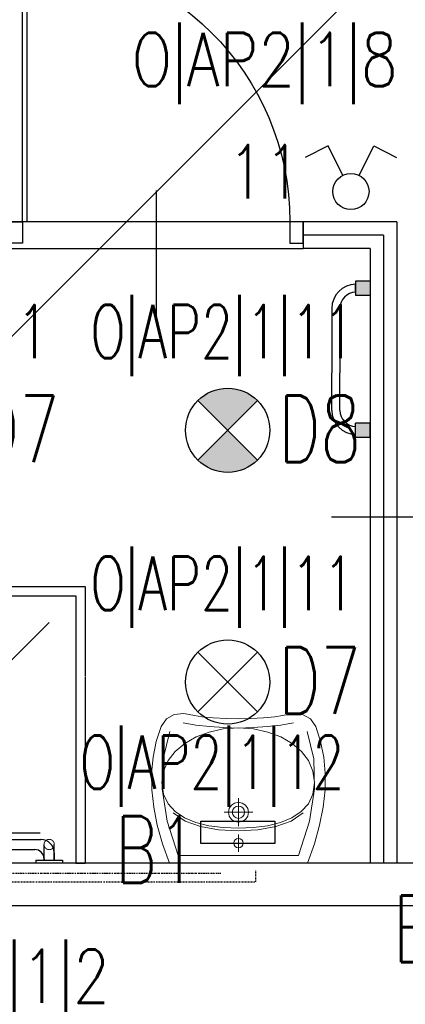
# Model space of a CAD drawing. Header units: inches. Extents: x -281236 to -70395, y 38777 to 102341.
# Tile 109 of 244: x -138861 to -138717, y 49375 to 49743. Entities that reach past the tile are written whole.
import ezdxf
from ezdxf.enums import TextEntityAlignment as Align

# ---------------------------------------------------------------- set-up
doc = ezdxf.new("R2010")
doc.units = ezdxf.units.IN
doc.header["$MEASUREMENT"] = 0
for name, pattern in [('DASHDOT', [1, 0.5, -0.25, 0, -0.25]), ('DASHED', [0.75, 0.5, -0.25]), ('DASHED2', [0.375, 0.25, -0.125]), ('DIVIDE', [31.75, 12.7, -6.35, 0, -6.35, 0, -6.35])]:
    doc.linetypes.add(name, pattern=pattern)
doc.layers.get('0').update_dxf_attribs({"color": 101})
for name, color, linetype in [('Drz---drzwi', 5, 'Continuous'), ('E-90', 6, 'Continuous'), ('E35', 6, 'Continuous'), ('Mw-cr-rury', 160, 'DIVIDE'), ('Mw-wc-rury', 160, 'DASHDOT'), ('Sc-cegla pelna', 32, 'Continuous'), ('Sc-gk', 120, 'Continuous'), ('Sc-gk-hatch', 8, 'Continuous'), ('Sc-nad', 5, 'DASHED2'), ('Wyp-grzejniki', 56, 'Continuous'), ('Wyp-sanitar', 131, 'Continuous')]:
    doc.layers.add(name, color=color, linetype=linetype)
doc.styles.add('ROMANS', font='romans', dxfattribs={"width": 0.85})
doc.linetypes.add('BATTING', pattern='A,0.0001,-0.1,[134,ltypeshp.shx,S=0.1,R=0,X=-0.1,Y=0],-0.2,[134,ltypeshp.shx,S=0.1,R=180,X=0.1,Y=0],-0.1', length=0.4001)

# ---------------------------------------------------------------- blocks, each defined once
blk = doc.blocks.new('_0630_BRODZIK_NIEPELNOSPRAWNI')
for p, q in [((27.5145487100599, -5), (27.5145487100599, 0)), ((32.5145487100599, -5), (32.5145487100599, 0)), ((67.5145487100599, -5.000000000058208), (67.5145487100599, -5.820766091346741e-11)), ((72.5145487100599, -5.000000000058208), (72.5145487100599, -5.820766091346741e-11)), ((25.0145487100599, -10), (25.0145487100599, -5)), ((25.0145487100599, -5), (75.0145487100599, -5)), ((75.0145487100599, -10), (75.0145487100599, -5)), ((25.0145487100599, -10), (75.0145487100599, -10)), ((27.5145487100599, -15), (27.5145487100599, -10)), ((32.5145487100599, -15), (32.5145487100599, -10)), ((67.5145487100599, -15.00000000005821), (67.5145487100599, -10.00000000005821)), ((72.5145487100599, -15.00000000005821), (72.5145487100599, -10.00000000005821)), ((11.24549740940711, -86.65147187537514), (11.24549740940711, -14.30211374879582)), ((25.0145487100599, -25.01347514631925), (13.26359198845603, -13.26302274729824)), ((27.5145487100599, -11.55817966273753), (14.61417230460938, -11.55817966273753)), ((67.5145487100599, -11.55817966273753), (32.5145487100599, -11.55817966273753)), ((90.02909742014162, -11.55817966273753), (72.5145487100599, -11.55817966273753)), ((25.0145487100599, -20), (25.0145487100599, -15)), ((25.0145487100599, -15), (75.0145487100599, -15)), ((75.0145487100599, -20), (75.0145487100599, -15)), ((25.0145487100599, -20), (75.0145487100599, -20)), ((27.5145487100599, -25), (27.5145487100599, -20)), ((32.5145487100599, -25), (32.5145487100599, -20)), ((67.5145487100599, -25.00000000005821), (67.5145487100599, -20.00000000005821)), ((72.5145487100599, -25.00000000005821), (72.5145487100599, -20.00000000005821)), ((1.049999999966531, -25), (0.04999999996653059, -25)), ((1.049999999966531, -25), (1.049999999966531, -35)), ((25.0145487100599, -30), (25.0145487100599, -25)), ((25.0145487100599, -25), (75.0145487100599, -25)), ((75.0145487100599, -30), (75.0145487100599, -25)), ((3.849999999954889, -28.10000000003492), (1.049999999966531, -28.10000000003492)), ((1.549999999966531, -31.90000000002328), (1.049999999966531, -31.90000000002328)), ((8.849999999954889, -33.10000000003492), (8.849999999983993, -86.90000000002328)), ((25.0145487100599, -30), (75.0145487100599, -30)), ((27.5145487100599, -35), (27.5145487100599, -30)), ((32.50521209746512, -35), (32.50521209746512, -30)), ((32.5145487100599, -32.51315326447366), (32.50521209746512, -32.50381705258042)), ((32.5145487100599, -35), (32.5145487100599, -30)), ((35.00150217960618, -35), (32.5145487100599, -32.51315326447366)), ((67.5145487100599, -35.00000000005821), (67.5145487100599, -30.00000000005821)), ((72.5145487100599, -35.00000000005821), (72.5145487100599, -30.00000000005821)), ((1.049999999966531, -35), (0.04999999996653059, -35)), ((5.049999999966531, -35.40000000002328), (5.049999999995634, -84.60000000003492)), ((25.0145487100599, -40), (25.0145487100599, -35)), ((25.0145487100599, -35), (75.0145487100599, -35)), ((75.0145487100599, -40), (75.0145487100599, -35)), ((25.0145487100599, -40), (75.0145487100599, -40)), ((90.02909742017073, -90.02523358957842), (40.00171677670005, -40)), ((1.049999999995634, -85.00000000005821), (0.04999999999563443, -85.00000000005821)), ((1.049999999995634, -85.00000000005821), (1.049999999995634, -95.00000000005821)), ((1.049999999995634, -88.10000000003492), (6.949999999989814, -88.07500000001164)), ((1.549999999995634, -88.10000000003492), (1.049999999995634, -88.10000000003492)), ((1.049999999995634, -91.90000000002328), (6.949999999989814, -91.92500000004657)), ((3.849999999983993, -91.90000000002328), (1.049999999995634, -91.90000000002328))]:
    blk.add_line(p, q)
blk.add_lwpolyline([(0, 0), (100.0000000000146, 0), (100.0000000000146, -100), (0, -100)], close=True)
at = {"linetype": 'DASHED', "ltscale": 0.5}
blk.add_lwpolyline([(103.5000000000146, 0), (103.5000000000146, -103.5), (0, -103.5)], dxfattribs=at)
for points in [[(100.0000000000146, 0), (103.5000000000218, 0)], [(1.049999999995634, -95.00000000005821), (0.0458230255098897, -95.00048435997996)], [(0, -100), (0, -103.5)]]:
    blk.add_lwpolyline(points)
at = {"const_width": 0.35}
blk.add_lwpolyline([(6.949999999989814, -88.07500000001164, 1), (6.949999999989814, -91.92500000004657, 1)], format="xyb", close=True, dxfattribs=at)
for radius in [1.900505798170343, 0.900505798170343]:
    blk.add_circle((9.999999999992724, -10.0000000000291), radius)
for centre, radius, start, end in [((3.849999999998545, -33.10000000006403), 5, 0, 90), ((1.550000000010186, -35.40000000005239), 3.5, 0, 90), ((1.549999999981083, -84.60000000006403), 3.5, 270, 0), ((3.849999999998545, -86.90000000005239), 5, 270, 0)]:
    blk.add_arc(centre, radius, start, end)
blk = doc.blocks.new('_0630_UMYWALKA_NIEPEŁNOSPRAWNY')
at = {"lineweight": 0}
for points in [[(0, -54.0117386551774), (4.599899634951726, -54.03674748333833), (9.416254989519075, -54.29201000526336), (13.64059101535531, -54.72405907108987), (16.46227673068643, -55.27985871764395), (20.39814885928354, -56.01028897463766), (23.99252112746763, -55.5847077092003), (26.92674656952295, -53.96646405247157), (28.8839029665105, -51.11890713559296), (30.72118946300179, -45.50830589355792), (31.91600778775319, -39.68512961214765), (32.47223862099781, -33.64420405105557), (32.39333145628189, -27.38078615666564), (31.68402934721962, -20.88927050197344), (30.34691941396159, -14.16534522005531), (28.38674471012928, -7.203836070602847), (25.80695472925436, 0), (0, 0), (-25.80729967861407, 0), (-28.38717589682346, -7.203836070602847), (-30.34747995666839, -14.16534522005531), (-31.68441741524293, -20.88927050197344), (-32.39406447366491, -27.38078615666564), (-32.47279916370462, -33.64420405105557), (-31.91665456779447, -39.68512961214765), (-30.72183624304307, -45.50830589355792), (-28.88454974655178, -51.11890713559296), (-26.92726399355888, -53.96646405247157), (-23.99286607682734, -55.5847077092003), (-20.39892499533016, -56.01028897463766), (-16.46270791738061, -55.27985871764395), (-13.6410222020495, -54.72405907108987), (-9.417117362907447, -54.29201000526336), (-4.600330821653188, -54.03674748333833), (0, -54.0117386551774)], [(0, -5.72486571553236), (0.6799814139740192, -5.862845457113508), (1.236643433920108, -6.238409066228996), (1.612207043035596, -6.795071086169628), (1.750617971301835, -7.475483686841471), (1.612207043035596, -8.155896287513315), (1.236643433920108, -8.712558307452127), (0.6799814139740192, -9.088121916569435), (0, -9.226532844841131), (-0.6804126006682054, -9.088121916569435), (-1.237074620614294, -8.712558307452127), (-1.613069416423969, -8.155896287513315), (-1.751049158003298, -7.475483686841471), (-1.613069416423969, -6.795071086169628), (-1.237074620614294, -6.238409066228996), (-0.6804126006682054, -5.862845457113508), (0, -5.72486571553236)], [(0, -15.26228416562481), (1.45741102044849, -15.55764704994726), (2.65007341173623, -16.3631037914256), (3.455530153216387, -17.55576618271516), (3.75132422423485, -19.01360838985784), (3.455530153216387, -20.47145059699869), (2.65007341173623, -21.66411298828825), (1.45741102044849, -22.46913854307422), (0, -22.76493261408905), (-1.458273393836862, -22.46913854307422), (-2.650935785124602, -21.66411298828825), (-3.455961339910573, -20.47145059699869), (-3.751755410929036, -19.01360838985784), (-3.455961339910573, -17.55576618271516), (-2.650935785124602, -16.3631037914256), (-1.458273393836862, -15.55764704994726), (0, -15.26228416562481)], [(0, -16.7127961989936), (0.8938500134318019, -16.89389460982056), (1.62557383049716, -17.38803455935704), (2.119282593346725, -18.11932718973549), (2.300812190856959, -19.01360838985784), (2.119282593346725, -19.90788958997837), (1.62557383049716, -20.63918222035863), (0.8938500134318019, -21.13289098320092), (0, -21.31442058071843), (-0.8942812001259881, -21.13289098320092), (-1.626005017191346, -20.63918222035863), (-2.119713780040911, -19.90788958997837), (-2.301243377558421, -19.01360838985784), (-2.119713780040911, -18.11932718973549), (-1.626005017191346, -17.38803455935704), (-0.8942812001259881, -16.89389460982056), (0, -16.7127961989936)]]:
    blk.add_lwpolyline(points, close=True, dxfattribs=at)
for points in [[(25.67371804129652, -49.28205182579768), (28.13622524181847, -38.98402005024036), (28.45228508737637, -27.73996467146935), (26.58697145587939, -15.64647150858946), (22.50665178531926, -2.800988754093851), (0, -2.800988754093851), (-22.50729856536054, -2.800988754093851), (-26.5875751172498, -15.64647150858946), (-28.45275939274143, -27.73996467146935), (-28.13691514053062, -38.98402005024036), (-25.67414922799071, -49.28205182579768)], [(0, -10.72835609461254), (0, -4.223042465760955)], [(-3.252872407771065, -7.475483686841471), (3.252441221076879, -7.475483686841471)], [(-28.44758515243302, -30.13650030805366), (-27.85733368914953, -25.83196355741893), (-26.16923778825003, -22.21948144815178), (-23.50734986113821, -19.26197192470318), (-19.99585167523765, -16.9240776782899), (-15.75858004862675, -15.16871665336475), (-10.91980298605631, -13.9596691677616), (-5.60370225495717, -13.26114672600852), (0.06597156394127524, -13.03606727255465), (5.73521419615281, -13.26114672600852), (11.05174611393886, -13.9596691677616), (15.8905231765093, -15.16871665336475), (20.12736361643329, -16.9240776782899), (23.63894803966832, -19.26197192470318), (26.30066349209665, -22.21948144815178), (27.98875939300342, -25.83196355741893), (28.5794851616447, -30.13650030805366)], [(-24.25731287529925, -18.74152958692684), (-19.75102387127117, -15.71287425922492), (-14.00796207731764, -13.62765541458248), (-7.309045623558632, -12.42335098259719), (0.06597156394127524, -12.03571414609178), (7.440557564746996, -12.42335098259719), (14.13947401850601, -13.62765541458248), (19.88244957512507, -15.71287425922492), (24.38878169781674, -18.74152958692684)], [(-0.0004311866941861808, -24.2645999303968), (-0.0004311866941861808, -13.76261684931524)], [(5.341109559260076, -19.01360838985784), (-5.341540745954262, -19.01360838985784)], [(-28.44758515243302, -30.13650030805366), (-27.86082630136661, -34.41559704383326), (-26.18187155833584, -38.32602915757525), (-23.53291923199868, -41.80570576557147), (-20.03616763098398, -44.79253598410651), (-15.81377194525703, -47.22356655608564), (-10.98793048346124, -49.03713778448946), (-5.681315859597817, -50.17115878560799), (-0.01509153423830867, -50.56310748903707), (5.658031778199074, -50.17115878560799), (10.98361861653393, -49.03713778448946), (15.83490009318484, -47.22356655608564), (20.08683206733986, -44.79253598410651), (23.6135080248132, -41.80570576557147), (26.28815907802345, -38.32602915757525), (27.98530989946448, -34.41559704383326), (28.5794851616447, -30.13650030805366)], [(20.64392527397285, -52.50560353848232), (15.93666015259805, -51.6337440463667), (10.85555616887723, -51.0779443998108), (5.511428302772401, -50.7403252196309), (0.01509153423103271, -50.52343831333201), (-5.481245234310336, -50.7403252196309), (-10.82537310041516, -51.0779443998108), (-15.90647708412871, -51.6337440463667), (-20.61369908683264, -52.50560353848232)]]:
    blk.add_lwpolyline(points, dxfattribs=at)
at = {"lineweight": 0, "const_width": 0.2824945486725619}
for points in [[(-0.1276312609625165, -20.35201188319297), (-0.1276312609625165, -20.35201188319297)], [(-0.07459529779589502, -21.39332774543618), (-0.07459529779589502, -21.39332774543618)]]:
    blk.add_lwpolyline(points, dxfattribs=at)
blk = doc.blocks.new('_0630_DRZWI_100')
at = {"ltscale": 25}
for p, q in [((-4, -5), (-4, 0)), ((-4, 0), (-4, -5)), ((4, 0), (-4, 0)), ((4, -5), (4, 0)), ((4, -5), (4, 0)), ((-4, -105), (-4, -5)), ((-4, -5), (4, -5)), ((-15.69999999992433, -55), (32.89999999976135, -55)), ((-4, -105), (4, -105)), ((-4, -110), (-4, -105)), ((4, -105), (4, -110)), ((4, -105), (4, -110)), ((4, -110), (-4, -110))]:
    blk.add_line(p, q, dxfattribs=at)
at = {"ltscale": 7}
for p, q in [((-4, -5), (-104, -4.999999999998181)), ((-4, -6.799999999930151), (-103.9837986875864, -6.799999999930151))]:
    blk.add_line(p, q, dxfattribs=at)
blk.add_arc((-4, -5), 100, 180, 270)
blk = doc.blocks.new('g-1')
at = {"layer": 'Wyp-grzejniki', "ltscale": 10}
h = blk.add_hatch(color=256, dxfattribs=at)
h.paths.add_polyline_path([(0.04198095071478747, 0), (-5.358019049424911, 9.888899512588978e-07), (-5.358020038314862, -5.399999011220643), (0.04197996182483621, -5.400000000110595)])
edge = h.paths.add_edge_path(flags=16)
edge.add_line((-5.358019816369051, -4.20012131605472), (-5.358019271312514, -1.199876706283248))
blk.add_hatch(color=256, dxfattribs=at).paths.add_polyline_path([(-0.01600215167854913, -58.58515187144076), (-0.0160011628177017, -53.18515187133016), (-5.416001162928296, -53.18515088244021), (-5.416002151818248, -58.58515088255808)])
at = {"layer": 'Wyp-grzejniki'}
for p, q in [((-5.400000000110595, 9.888899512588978e-07), (-5.400000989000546, -5.399999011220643)), ((0, 0), (-5.400000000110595, 9.888899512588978e-07)), ((0, 0), (-9.888899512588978e-07, -5.400000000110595)), ((-5.400000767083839, -4.20012131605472), (-5.400000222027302, -1.199876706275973)), ((-5.400000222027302, -1.199876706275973), (-5.400000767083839, -4.20012131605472)), ((-9.888899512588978e-07, -5.400000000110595), (-5.400000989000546, -5.399999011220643)), ((-14.30616789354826, -10.19938590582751, -1.243458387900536e-08), (-14.30617230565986, -34.29257331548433, -1.239034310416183e-08)), ((-11.30616789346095, -10.19938645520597, -1.243458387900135e-08), (-11.30617230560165, -34.29257386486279, -1.239034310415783e-08)), ((-14.30617488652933, -48.38576072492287, -1.236446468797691e-08), (-14.30617230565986, -34.29257331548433, -1.239034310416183e-08)), ((-11.30617488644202, -48.38576127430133, -1.23644646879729e-08), (-11.30617230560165, -34.29257386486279, -1.239034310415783e-08)), ((-5.400010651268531, -58.58515088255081), (-5.400009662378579, -53.18515088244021)), ((-9.662267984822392e-06, -53.18515187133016), (-5.400009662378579, -53.18515088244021)), ((-5.400010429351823, -57.38527318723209), (-5.400009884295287, -54.38502857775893)), ((-1.065115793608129e-05, -58.58515187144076), (-9.662267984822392e-06, -53.18515187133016)), ((-1.065115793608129e-05, -58.58515187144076), (-5.400010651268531, -58.58515088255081))]:
    blk.add_line(p, q, dxfattribs=at)
for centre, radius, start, end in [((-5.306167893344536, -10.19938755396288, -1.243458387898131e-08), 9.00000000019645, 90.5973659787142, 179.9999895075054), ((-5.306167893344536, -10.19938755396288, -1.243458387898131e-08), 6.000000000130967, 90.8960744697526, 179.9999895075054), ((-5.306174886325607, -48.38576237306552, -1.236446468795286e-08), 9.00000000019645, 179.9999895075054, 269.4026135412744), ((-5.306174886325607, -48.38576237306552, -1.236446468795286e-08), 6.000000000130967, 179.9999895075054, 269.1039052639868)]:
    blk.add_arc(centre, radius, start, end, dxfattribs=at)

msp = doc.modelspace()

# ---------------------------------------------------------------- hatches: boundary and pattern name
at = {"layer": 'E35'}
h = msp.add_hatch(color=256, dxfattribs=at)
edge = h.paths.add_edge_path()
edge.add_line((-138783.3779272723, 49589.62589829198), (-138794.5148590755, 49600.76283009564))
edge.add_ellipse((-138783.3779272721, 49589.62589829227), major_axis=(11.1369318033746, -11.13693180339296), ratio=1, start_angle=90.00000000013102, end_angle=180.0000000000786, ccw=False)
edge.add_line((-138772.2409954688, 49600.76283009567), (-138783.3779272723, 49589.62589829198))
edge = h.paths.add_edge_path()
edge.add_line((-138794.5148590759, 49578.48896648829), (-138783.3779272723, 49589.62589829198))
edge.add_line((-138783.3779272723, 49589.62589829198), (-138772.2409954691, 49578.48896648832))
edge.add_ellipse((-138783.3779272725, 49589.62589829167), major_axis=(11.13693180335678, -11.13693180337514), ratio=1, start_angle=-89.99999999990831, end_angle=1.1789325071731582e-10, ccw=False)

# ---------------------------------------------------------------- linework, layer by layer
for p, q in [((-139238.827476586, 49250.10300685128), (-138107.5066337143, 50381.42384972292)), ((-138745.8406155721, 49696.0163651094), (-138754.3762826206, 49691.74232860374)), ((-138740.3147427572, 49684.98065906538), (-138745.8406155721, 49696.0163651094)), ((-138734.2703423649, 49684.98065906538), (-138728.7444695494, 49696.01636510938)), ((-138728.7444695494, 49696.01636510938), (-138720.2088025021, 49691.74232860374)), ((-138772.2409954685, 49600.76283009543), (-138794.5148590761, 49578.48896648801)), ((-138772.2409954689, 49578.48896648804), (-138794.5148590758, 49600.76283009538)), ((-138290.1741153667, 49557.13446429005), (-138744.5320960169, 49557.13446429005)), ((-138772.2409954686, 49506.56366999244), (-138794.5148590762, 49484.28980638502)), ((-138772.2409954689, 49484.28980638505), (-138794.5148590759, 49506.56366999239))]:
    msp.add_line(p, q, dxfattribs=at)
msp.add_lwpolyline([(-138793.4717015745, 49435.04107106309), (-138793.4717015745, 49443.31571296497), (-138765.7733857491, 49443.31571296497), (-138765.7733857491, 49435.04107106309)], close=True, dxfattribs=at)
for centre, radius in [((-138737.2925425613, 49678.9450310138), 6.750000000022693), ((-138783.3779272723, 49589.62589829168), 15.74999999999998), ((-138783.3779272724, 49495.4267381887), 15.74999999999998)]:
    msp.add_circle(centre, radius, dxfattribs=at)
at = {"layer": 'Mw-cr-rury', "ltscale": 0.03}
msp.add_line((-138950.0243844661, 49423.90743910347), (-138785.969747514, 49423.90743910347), dxfattribs=at)
at = {"layer": 'Mw-wc-rury'}
for p, q in [((-138772.9167670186, 49420.64584131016), (-138772.9167670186, 49425.0934191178)), ((-138954.1781298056, 49420.64584131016), (-138772.9167670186, 49420.64584131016))]:
    msp.add_line(p, q, dxfattribs=at)
at = {"layer": 'Sc-cegla pelna'}
for p, q in [((-138461.439570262, 49427.69490115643), (-138955.4636654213, 49427.69490115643)), ((-138461.3678905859, 49411.69490115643), (-138984.3758475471, 49411.69490115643))]:
    msp.add_line(p, q, dxfattribs=at)
at = {"layer": 'Sc-gk'}
for p, q in [((-138720.1364554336, 49667.69490115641), (-138755.1364554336, 49667.69490115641)), ((-138755.1364554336, 49667.6949011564), (-138755.1364554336, 49657.69490115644)), ((-138720.1364554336, 49667.69490115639), (-138720.1364554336, 49427.69490115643)), ((-138730.1364554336, 49657.69490115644), (-138755.1364554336, 49657.69490115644)), ((-138730.1364554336, 49657.69490115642), (-138730.1364554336, 49427.69490115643))]:
    msp.add_line(p, q, dxfattribs=at)
at = {"layer": 'Sc-gk-hatch', "linetype": 'BATTING', "ltscale": 0.22}
for q in [(-138755.1364554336, 49662.69490115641), (-138725.1364554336, 49427.69490115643)]:
    msp.add_line((-138725.1364554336, 49662.69490115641), q, dxfattribs=at)
at = {"layer": 'Sc-nad'}
msp.add_line((-138865.1364554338, 49657.69490115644), (-138755.1364554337, 49657.69490115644), dxfattribs=at)

# ---------------------------------------------------------------- block references
at = {"layer": 'Drz---drzwi', "xscale": -1, "rotation": 90}
msp.add_blockref('_0630_DRZWI_100', (-138865.1364554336, 49663.6949011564), dxfattribs=at)
at = {"layer": 'Wyp-grzejniki'}
msp.add_blockref('g-1', (-138730.1364544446, 49645.47517645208), dxfattribs=at)
at = {"layer": 'Wyp-sanitar'}
for name, p, rotation in [('_0630_BRODZIK_NIEPELNOSPRAWNI', (-138940.1364554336, 49427.69490115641), 90), ('_0630_UMYWALKA_NIEPEŁNOSPRAWNY', (-138779.367870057, 49427.69490115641), 180)]:
    msp.add_blockref(name, p, dxfattribs=dict(at, rotation=rotation))

# ---------------------------------------------------------------- texts
at = {"layer": 'E-90', "style": 'ROMANS'}
for s, width, p in [('O|AP2|1|8', 0.8, (-138769.5569516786, 49726.93953815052)), ('11', 0.8, (-138769.618090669, 49686.37040274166)), ('O|AP2|1|11', 0.7, (-138899.7399243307, 49625.13718974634)), ('O|AP2|1|11', 0.7, (-138785.2914889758, 49625.13718974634)), ('O|AP2|1|11', 0.7, (-138785.2914889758, 49530.93802964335)), ('O|AP2|1|12', 0.7, (-138789.2621703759, 49463.98765020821)), ('O|AP2|1|2', 0.8, (-138877.2157111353, 49383.913217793))]:
    msp.add_text(s, height=20, rotation=3.335053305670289e-09, dxfattribs=dict(at, width=width)).set_placement(p, align=Align.MIDDLE)
at = {"layer": 'E35', "style": 'ROMANS', "width": 0.7}
for s, p in [('D7', (-138861.6562869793, 49590.19351337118)), ('D8', (-138749.0146962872, 49590.19351337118)), ('D7', (-138749.0146962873, 49495.99435326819)), ('B1', (-138810.1166974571, 49432.74057954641)), ('B7', (-138706.0859004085, 49403.07350504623))]:
    msp.add_text(s, height=25, dxfattribs=at).set_placement(p, align=Align.MIDDLE)

doc.saveas('drawing.dxf')
